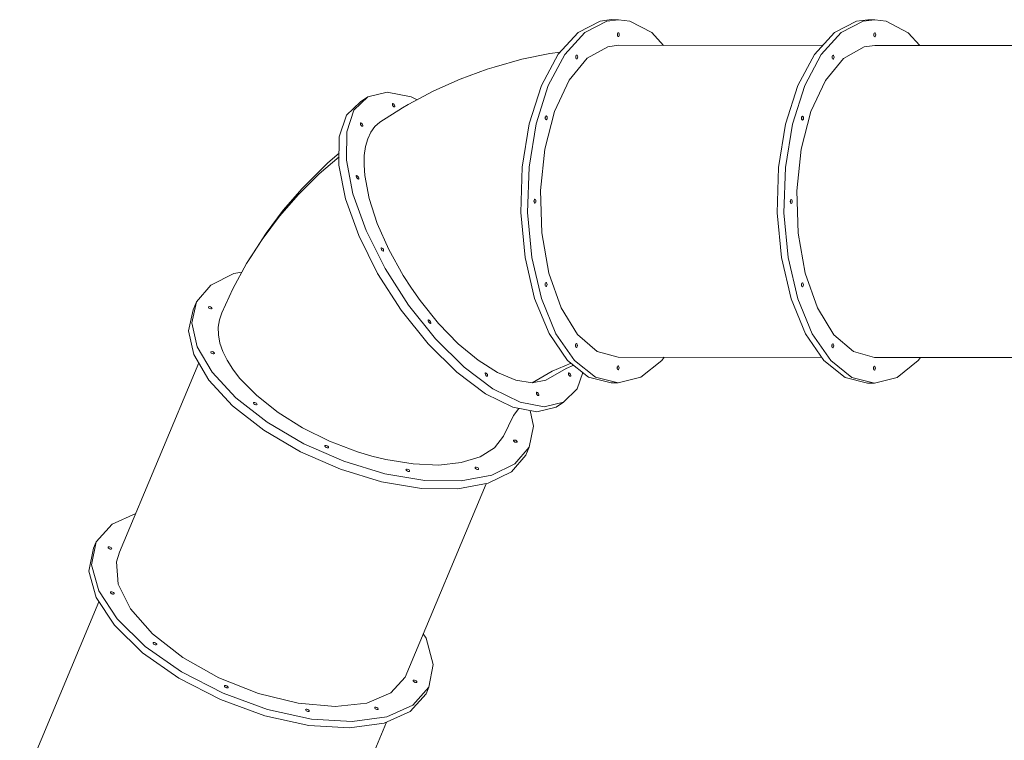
# Model space of a CAD drawing. Header units: inches. Extents: x -32 to 818, y -661 to 218.
# Tile 81 of 256: x 498.58 to 500.08, y 19.59 to 20.69. Entities that reach past the tile are written whole.
import ezdxf

# ---------------------------------------------------------------- set-up
doc = ezdxf.new("R2010")
doc.units = ezdxf.units.IN
doc.header["$LTSCALE"] = 0.01
doc.header["$MEASUREMENT"] = 0
doc.layers.add('_at_zabawki_', color=240, linetype='Continuous', lineweight=5)
doc.layers.add('_at_ŚCIEŻKI', color=7, linetype='Continuous', lineweight=15, true_color=0x444041)

# ---------------------------------------------------------------- blocks, each defined once
blk = doc.blocks.new('ZJEŻDŻALNIA+BUDYNEK')
at = {"layer": '_at_zabawki_', "linetype": 'Continuous'}
for p, q in [((-2.2883, -0.4551), (-2.3441, -0.4838)), ((-2.271, -0.4551), (-2.3268, -0.4838)), ((-2.2595, -0.4514), (-2.2883, -0.4551)), ((-2.2421, -0.4514), (-2.271, -0.4551)), ((-2.2421, -0.4514), (-2.2595, -0.4514)), ((-2.2133, -0.4551), (-2.2421, -0.4514)), ((-2.1575, -0.4838), (-2.2133, -0.4551)), ((-1.6388, -0.4551), (-1.6946, -0.4838)), ((-1.6214, -0.4551), (-1.6773, -0.4838)), ((-1.6099, -0.4514), (-1.6388, -0.4551)), ((-1.5926, -0.4514), (-1.6214, -0.4551)), ((-1.5926, -0.4514), (-1.6099, -0.4514)), ((-1.5638, -0.4551), (-1.5926, -0.4514)), ((-1.5079, -0.4838), (-1.5638, -0.4551)), ((-2.3441, -0.4838), (-2.3946, -0.5393)), ((-2.3268, -0.4838), (-2.3773, -0.5393)), ((-2.2446, -0.4894), (-2.2443, -0.4869)), ((-2.2443, -0.4919), (-2.2446, -0.4894)), ((-2.2443, -0.4869), (-2.2434, -0.4851)), ((-2.244, -0.4894), (-2.2443, -0.4869)), ((-2.2443, -0.4869), (-2.244, -0.4894)), ((-2.2443, -0.4919), (-2.244, -0.4894)), ((-2.244, -0.4894), (-2.2443, -0.4919)), ((-2.2434, -0.4938), (-2.2443, -0.4919)), ((-2.2434, -0.4851), (-2.2421, -0.4844)), ((-2.2421, -0.4944), (-2.2434, -0.4938)), ((-2.2409, -0.4851), (-2.2421, -0.4844)), ((-2.2421, -0.4944), (-2.2409, -0.4938)), ((-2.24, -0.4869), (-2.2409, -0.4851)), ((-2.2409, -0.4938), (-2.24, -0.4919)), ((-2.2396, -0.4894), (-2.24, -0.4869)), ((-2.24, -0.4919), (-2.2396, -0.4894)), ((-2.1277, -0.5164), (-2.1575, -0.4838)), ((-1.6946, -0.4838), (-1.7451, -0.5393)), ((-1.6773, -0.4838), (-1.7278, -0.5393)), ((-1.5951, -0.4894), (-1.5948, -0.4869)), ((-1.5948, -0.4919), (-1.5951, -0.4894)), ((-1.5948, -0.4869), (-1.5939, -0.4851)), ((-1.5948, -0.4869), (-1.5944, -0.4894)), ((-1.5944, -0.4894), (-1.5948, -0.4869)), ((-1.5944, -0.4894), (-1.5948, -0.4919)), ((-1.5948, -0.4919), (-1.5944, -0.4894)), ((-1.5939, -0.4938), (-1.5948, -0.4919)), ((-1.5939, -0.4851), (-1.5926, -0.4844)), ((-1.5926, -0.4944), (-1.5939, -0.4938)), ((-1.5914, -0.4851), (-1.5926, -0.4844)), ((-1.5926, -0.4944), (-1.5914, -0.4938)), ((-1.5905, -0.4869), (-1.5914, -0.4851)), ((-1.5914, -0.4938), (-1.5905, -0.4919)), ((-1.5901, -0.4894), (-1.5905, -0.4869)), ((-1.5905, -0.4919), (-1.5901, -0.4894)), ((-1.4782, -0.5164), (-1.5079, -0.4838)), ((-2.269, -0.5201), (-2.3208, -0.5491)), ((-2.2421, -0.5164), (-2.269, -0.5201)), ((-1.7243, -0.5164), (-2.2421, -0.5164)), ((-1.6195, -0.5201), (-1.6713, -0.5491)), ((-1.5926, -0.5164), (-1.6195, -0.5201)), ((-1.0772, -0.5164), (-1.5926, -0.5164)), ((-2.4158, -0.5371), (-2.4866, -0.5518)), ((-2.3946, -0.5393), (-2.4367, -0.6182)), ((-2.3773, -0.5393), (-2.4194, -0.6182)), ((-2.3896, -0.5337), (-2.4158, -0.5371)), ((-2.3501, -0.546), (-2.3498, -0.5435)), ((-2.3498, -0.5485), (-2.3501, -0.546)), ((-2.3498, -0.5435), (-2.3489, -0.5417)), ((-2.3495, -0.546), (-2.3498, -0.5435)), ((-2.3498, -0.5435), (-2.3495, -0.546)), ((-2.3498, -0.5485), (-2.3495, -0.546)), ((-2.3495, -0.546), (-2.3498, -0.5485)), ((-2.3489, -0.5503), (-2.3498, -0.5485)), ((-2.3489, -0.5417), (-2.3476, -0.541)), ((-2.3464, -0.5417), (-2.3476, -0.541)), ((-2.3455, -0.5435), (-2.3464, -0.5417)), ((-2.3464, -0.5503), (-2.3455, -0.5485)), ((-2.3451, -0.546), (-2.3455, -0.5435)), ((-2.3455, -0.5485), (-2.3451, -0.546)), ((-1.7451, -0.5393), (-1.7872, -0.6182)), ((-1.7278, -0.5393), (-1.7698, -0.6182)), ((-1.7006, -0.546), (-1.7003, -0.5435)), ((-1.7003, -0.5485), (-1.7006, -0.546)), ((-1.7003, -0.5435), (-1.6994, -0.5417)), ((-1.7003, -0.5435), (-1.6999, -0.546)), ((-1.6999, -0.546), (-1.7003, -0.5435)), ((-1.6999, -0.546), (-1.7003, -0.5485)), ((-1.7003, -0.5485), (-1.6999, -0.546)), ((-1.6994, -0.5503), (-1.7003, -0.5485)), ((-1.6994, -0.5417), (-1.6981, -0.541)), ((-1.6969, -0.5417), (-1.6981, -0.541)), ((-1.696, -0.5435), (-1.6969, -0.5417)), ((-1.6969, -0.5503), (-1.696, -0.5485)), ((-1.6956, -0.546), (-1.696, -0.5435)), ((-1.696, -0.5485), (-1.6956, -0.546)), ((-2.5565, -0.5717), (-2.574, -0.5771)), ((-2.4866, -0.5518), (-2.5565, -0.5717)), ((-2.3208, -0.5491), (-2.3668, -0.605)), ((-2.3476, -0.551), (-2.3489, -0.5503)), ((-2.3476, -0.551), (-2.3464, -0.5503)), ((-1.6713, -0.5491), (-1.7173, -0.605)), ((-1.6981, -0.551), (-1.6994, -0.5503)), ((-1.6981, -0.551), (-1.6969, -0.5503)), ((-2.574, -0.5771), (-2.6424, -0.602)), ((-2.6424, -0.602), (-2.7091, -0.632)), ((-2.4367, -0.6182), (-2.4676, -0.7156)), ((-2.4194, -0.6182), (-2.4502, -0.7156)), ((-2.3668, -0.605), (-2.4035, -0.6837)), ((-1.7872, -0.6182), (-1.818, -0.7156)), ((-1.7698, -0.6182), (-1.8007, -0.7156)), ((-1.7173, -0.605), (-1.754, -0.6837)), ((-2.9118, -0.6814), (-2.877, -0.6473)), ((-2.877, -0.6473), (-2.8957, -0.6598)), ((-2.8277, -0.6358), (-2.877, -0.6473)), ((-2.7669, -0.6473), (-2.8277, -0.6358)), ((-2.7091, -0.632), (-2.7741, -0.6668)), ((-2.7517, -0.6549), (-2.7669, -0.6473)), ((-2.8957, -0.6598), (-2.9305, -0.6939)), ((-2.8146, -0.6663), (-2.8145, -0.6648)), ((-2.8139, -0.6685), (-2.8146, -0.6663)), ((-2.8135, -0.6642), (-2.8145, -0.6648)), ((-2.8125, -0.6707), (-2.8139, -0.6685)), ((-2.812, -0.6648), (-2.8135, -0.6642)), ((-2.8107, -0.6723), (-2.8125, -0.6707)), ((-2.8103, -0.6663), (-2.812, -0.6648)), ((-2.8092, -0.6728), (-2.8107, -0.6723)), ((-2.8089, -0.6685), (-2.8103, -0.6663)), ((-2.8082, -0.6723), (-2.8092, -0.6728)), ((-2.8081, -0.6707), (-2.8089, -0.6685)), ((-2.8082, -0.6723), (-2.8081, -0.6707)), ((-2.7741, -0.6668), (-2.789, -0.6751)), ((-2.9305, -0.6939), (-2.9489, -0.7484)), ((-2.9301, -0.7359), (-2.9118, -0.6814)), ((-2.789, -0.6751), (-2.8465, -0.7112)), ((-2.4035, -0.6837), (-2.4282, -0.7792)), ((-2.4274, -0.7004), (-2.427, -0.6979)), ((-2.427, -0.6979), (-2.4261, -0.6961)), ((-2.4267, -0.7004), (-2.427, -0.6979)), ((-2.427, -0.6979), (-2.4267, -0.7004)), ((-2.4261, -0.6961), (-2.4249, -0.6954)), ((-2.4236, -0.6961), (-2.4249, -0.6954)), ((-2.4227, -0.6979), (-2.4236, -0.6961)), ((-2.4224, -0.7004), (-2.4227, -0.6979)), ((-1.754, -0.6837), (-1.7787, -0.7792)), ((-1.7778, -0.7004), (-1.7775, -0.6979)), ((-1.7775, -0.6979), (-1.7766, -0.6961)), ((-1.7775, -0.6979), (-1.7772, -0.7004)), ((-1.7772, -0.7004), (-1.7775, -0.6979)), ((-1.7766, -0.6961), (-1.7753, -0.6954)), ((-1.7741, -0.6961), (-1.7753, -0.6954)), ((-1.7732, -0.6979), (-1.7741, -0.6961)), ((-1.7728, -0.7004), (-1.7732, -0.6979)), ((-2.8956, -0.7153), (-2.8955, -0.7137)), ((-2.8949, -0.7175), (-2.8956, -0.7153)), ((-2.8946, -0.7131), (-2.8955, -0.7137)), ((-2.8935, -0.7196), (-2.8949, -0.7175)), ((-2.893, -0.7137), (-2.8946, -0.7131)), ((-2.8918, -0.7212), (-2.8935, -0.7196)), ((-2.8913, -0.7153), (-2.893, -0.7137)), ((-2.8902, -0.7218), (-2.8918, -0.7212)), ((-2.8899, -0.7175), (-2.8913, -0.7153)), ((-2.8893, -0.7212), (-2.8902, -0.7218)), ((-2.8891, -0.7196), (-2.8899, -0.7175)), ((-2.8893, -0.7212), (-2.8891, -0.7196)), ((-2.859, -0.7224), (-2.8692, -0.7365)), ((-2.8465, -0.7112), (-2.859, -0.7224)), ((-2.4676, -0.7156), (-2.4854, -0.8253)), ((-2.4502, -0.7156), (-2.4681, -0.8253)), ((-2.427, -0.7029), (-2.4274, -0.7004)), ((-2.427, -0.7029), (-2.4267, -0.7004)), ((-2.4267, -0.7004), (-2.427, -0.7029)), ((-2.4261, -0.7048), (-2.427, -0.7029)), ((-2.4249, -0.7054), (-2.4261, -0.7048)), ((-2.4249, -0.7054), (-2.4236, -0.7048)), ((-2.4236, -0.7048), (-2.4227, -0.7029)), ((-2.4227, -0.7029), (-2.4224, -0.7004)), ((-1.818, -0.7156), (-1.8359, -0.8253)), ((-1.8007, -0.7156), (-1.8185, -0.8253)), ((-1.7775, -0.7029), (-1.7778, -0.7004)), ((-1.7772, -0.7004), (-1.7775, -0.7029)), ((-1.7775, -0.7029), (-1.7772, -0.7004)), ((-1.7766, -0.7048), (-1.7775, -0.7029)), ((-1.7753, -0.7054), (-1.7766, -0.7048)), ((-1.7753, -0.7054), (-1.7741, -0.7048)), ((-1.7741, -0.7048), (-1.7732, -0.7029)), ((-1.7732, -0.7029), (-1.7728, -0.7004)), ((-2.9489, -0.7484), (-2.9497, -0.8203)), ((-2.9309, -0.8078), (-2.9301, -0.7359)), ((-2.8692, -0.7365), (-2.877, -0.7535)), ((-2.8825, -0.7732), (-2.8856, -0.7955)), ((-2.877, -0.7535), (-2.8825, -0.7732)), ((-2.9494, -0.79), (-2.9782, -0.8149)), ((-2.8856, -0.7955), (-2.8861, -0.82)), ((-2.4282, -0.7792), (-2.4392, -0.8845)), ((-1.7787, -0.7792), (-1.7897, -0.8845)), ((-2.9782, -0.8149), (-3.0301, -0.8665)), ((-2.9495, -0.7992), (-3, -0.8427)), ((-2.9497, -0.8203), (-2.933, -0.9053)), ((-2.9142, -0.8928), (-2.9309, -0.8078)), ((-2.8861, -0.82), (-2.8842, -0.8466)), ((-3, -0.8427), (-3.0523, -0.8947)), ((-2.906, -0.8491), (-2.9059, -0.8475)), ((-2.9049, -0.8469), (-2.9059, -0.8475)), ((-2.9034, -0.8475), (-2.9049, -0.8469)), ((-2.9017, -0.8491), (-2.9034, -0.8475)), ((-2.8842, -0.8466), (-2.8731, -0.9049)), ((-2.4854, -0.8253), (-2.489, -0.9403)), ((-2.4681, -0.8253), (-2.4717, -0.9403)), ((-1.8359, -0.8253), (-1.8395, -0.9403)), ((-1.8185, -0.8253), (-1.8222, -0.9403)), ((-3.0301, -0.8665), (-3.0426, -0.8793)), ((-2.9052, -0.8512), (-2.906, -0.8491)), ((-2.9038, -0.8534), (-2.9052, -0.8512)), ((-2.9021, -0.855), (-2.9038, -0.8534)), ((-2.9006, -0.8556), (-2.9021, -0.855)), ((-2.9002, -0.8512), (-2.9017, -0.8491)), ((-2.8996, -0.855), (-2.9006, -0.8556)), ((-2.8995, -0.8534), (-2.9002, -0.8512)), ((-2.8996, -0.855), (-2.8995, -0.8534)), ((-3.0523, -0.8947), (-3.1004, -0.95)), ((-3.0426, -0.8793), (-3.0907, -0.9346)), ((-2.8809, -0.986), (-2.9142, -0.8928)), ((-2.4392, -0.8845), (-2.4355, -0.9918)), ((-1.7897, -0.8845), (-1.786, -0.9918)), ((-2.933, -0.9053), (-2.8996, -0.9985)), ((-2.8731, -0.9049), (-2.8525, -0.9681)), ((-2.4556, -0.9114), (-2.4553, -0.9089)), ((-2.4553, -0.9139), (-2.4556, -0.9114)), ((-2.4553, -0.9089), (-2.4544, -0.9071)), ((-2.455, -0.9114), (-2.4553, -0.9089)), ((-2.4553, -0.9089), (-2.455, -0.9114)), ((-2.4553, -0.9139), (-2.455, -0.9114)), ((-2.455, -0.9114), (-2.4553, -0.9139)), ((-2.4544, -0.9158), (-2.4553, -0.9139)), ((-2.4544, -0.9071), (-2.4531, -0.9064)), ((-2.4531, -0.9164), (-2.4544, -0.9158)), ((-2.4519, -0.9071), (-2.4531, -0.9064)), ((-2.4531, -0.9164), (-2.4519, -0.9158)), ((-2.451, -0.9089), (-2.4519, -0.9071)), ((-2.4519, -0.9158), (-2.451, -0.9139)), ((-2.4506, -0.9114), (-2.451, -0.9089)), ((-2.451, -0.9139), (-2.4506, -0.9114)), ((-1.8061, -0.9114), (-1.8058, -0.9089)), ((-1.8058, -0.9139), (-1.8061, -0.9114)), ((-1.8058, -0.9089), (-1.8049, -0.9071)), ((-1.8058, -0.9089), (-1.8054, -0.9114)), ((-1.8054, -0.9114), (-1.8058, -0.9089)), ((-1.8054, -0.9114), (-1.8058, -0.9139)), ((-1.8058, -0.9139), (-1.8054, -0.9114)), ((-1.8049, -0.9158), (-1.8058, -0.9139)), ((-1.8049, -0.9071), (-1.8036, -0.9064)), ((-1.8036, -0.9164), (-1.8049, -0.9158)), ((-1.8024, -0.9071), (-1.8036, -0.9064)), ((-1.8036, -0.9164), (-1.8024, -0.9158)), ((-1.8015, -0.9089), (-1.8024, -0.9071)), ((-1.8024, -0.9158), (-1.8015, -0.9139)), ((-1.8011, -0.9114), (-1.8015, -0.9089)), ((-1.8015, -0.9139), (-1.8011, -0.9114)), ((-3.0907, -0.9346), (-3.1344, -0.993)), ((-2.489, -0.9403), (-2.4782, -1.0536)), ((-2.4717, -0.9403), (-2.4609, -1.0536)), ((-1.8395, -0.9403), (-1.8287, -1.0536)), ((-1.8222, -0.9403), (-1.8114, -1.0536)), ((-3.1004, -0.95), (-3.1443, -1.0085)), ((-2.8525, -0.9681), (-2.8234, -1.0339)), ((-3.1344, -0.993), (-3.1737, -1.0543)), ((-2.8329, -1.082), (-2.8809, -0.986)), ((-2.4355, -0.9918), (-2.4175, -1.0932)), ((-1.786, -0.9918), (-1.768, -1.0932)), ((-3.1443, -1.0085), (-3.1836, -1.0699)), ((-2.8996, -0.9985), (-2.8516, -1.0945)), ((-2.8429, -1.0318), (-2.8428, -1.0302)), ((-2.8421, -1.034), (-2.8429, -1.0318)), ((-2.8418, -1.0296), (-2.8428, -1.0302)), ((-2.8407, -1.0361), (-2.8421, -1.034)), ((-2.8403, -1.0302), (-2.8418, -1.0296)), ((-2.839, -1.0377), (-2.8407, -1.0361)), ((-2.8386, -1.0318), (-2.8403, -1.0302)), ((-2.8375, -1.0383), (-2.839, -1.0377)), ((-2.8371, -1.034), (-2.8386, -1.0318)), ((-2.8365, -1.0377), (-2.8375, -1.0383)), ((-2.8364, -1.0361), (-2.8371, -1.034)), ((-2.8365, -1.0377), (-2.8364, -1.0361)), ((-2.8234, -1.0339), (-2.7867, -1.0997)), ((-3.1836, -1.0699), (-3.2182, -1.1339)), ((-3.1737, -1.0543), (-3.1836, -1.0699)), ((-2.4782, -1.0536), (-2.4537, -1.1579)), ((-2.4609, -1.0536), (-2.4363, -1.1579)), ((-1.8287, -1.0536), (-1.8041, -1.1579)), ((-1.8114, -1.0536), (-1.7868, -1.1579)), ((-3.2158, -1.0953), (-3.2743, -1.1245)), ((-3.1953, -1.0915), (-3.2158, -1.0953)), ((-2.8516, -1.0945), (-2.7917, -1.1877)), ((-2.773, -1.1752), (-2.8329, -1.082)), ((-2.4175, -1.0932), (-2.3865, -1.1811)), ((-1.768, -1.0932), (-1.737, -1.1811)), ((-2.7867, -1.0997), (-2.766, -1.1318)), ((-2.4274, -1.1224), (-2.427, -1.1199)), ((-2.427, -1.1249), (-2.4274, -1.1224)), ((-2.427, -1.1199), (-2.4261, -1.1181)), ((-2.4267, -1.1224), (-2.427, -1.1199)), ((-2.427, -1.1199), (-2.4267, -1.1224)), ((-2.427, -1.1249), (-2.4267, -1.1224)), ((-2.4267, -1.1224), (-2.427, -1.1249)), ((-2.4261, -1.1181), (-2.4249, -1.1174)), ((-2.4236, -1.1181), (-2.4249, -1.1174)), ((-2.4227, -1.1199), (-2.4236, -1.1181)), ((-2.4224, -1.1224), (-2.4227, -1.1199)), ((-2.4227, -1.1249), (-2.4224, -1.1224)), ((-1.7778, -1.1224), (-1.7775, -1.1199)), ((-1.7775, -1.1249), (-1.7778, -1.1224)), ((-1.7775, -1.1199), (-1.7766, -1.1181)), ((-1.7775, -1.1199), (-1.7772, -1.1224)), ((-1.7772, -1.1224), (-1.7775, -1.1199)), ((-1.7772, -1.1224), (-1.7775, -1.1249)), ((-1.7775, -1.1249), (-1.7772, -1.1224)), ((-1.7766, -1.1181), (-1.7753, -1.1174)), ((-1.7741, -1.1181), (-1.7753, -1.1174)), ((-1.7732, -1.1199), (-1.7741, -1.1181)), ((-1.7728, -1.1224), (-1.7732, -1.1199)), ((-1.7732, -1.1249), (-1.7728, -1.1224)), ((-3.2743, -1.1245), (-3.3103, -1.1668)), ((-3.2182, -1.1339), (-3.2459, -1.1949)), ((-2.766, -1.1318), (-2.744, -1.163)), ((-2.4261, -1.1268), (-2.427, -1.1249)), ((-2.4249, -1.1274), (-2.4261, -1.1268)), ((-2.4249, -1.1274), (-2.4236, -1.1268)), ((-2.4236, -1.1268), (-2.4227, -1.1249)), ((-1.7766, -1.1268), (-1.7775, -1.1249)), ((-1.7753, -1.1274), (-1.7766, -1.1268)), ((-1.7753, -1.1274), (-1.7741, -1.1268)), ((-1.7741, -1.1268), (-1.7732, -1.1249)), ((-3.3219, -1.2198), (-3.3103, -1.1668)), ((-3.3103, -1.1668), (-3.3188, -1.187)), ((-2.744, -1.163), (-2.6969, -1.2213)), ((-2.4537, -1.1579), (-2.4169, -1.2468)), ((-2.4363, -1.1579), (-2.3996, -1.2468)), ((-1.8041, -1.1579), (-1.7674, -1.2468)), ((-1.7868, -1.1579), (-1.7501, -1.2468)), ((-3.3188, -1.187), (-3.3303, -1.24)), ((-3.2791, -1.1791), (-3.2803, -1.1799)), ((-3.2802, -1.1813), (-3.2803, -1.1799)), ((-3.2789, -1.1828), (-3.2802, -1.1813)), ((-3.277, -1.179), (-3.2791, -1.1791)), ((-3.2768, -1.1841), (-3.2789, -1.1828)), ((-3.2746, -1.1798), (-3.277, -1.179)), ((-3.2743, -1.1848), (-3.2768, -1.1841)), ((-3.2725, -1.181), (-3.2746, -1.1798)), ((-3.2723, -1.1847), (-3.2743, -1.1848)), ((-3.2712, -1.1826), (-3.2725, -1.181)), ((-3.2711, -1.1839), (-3.2723, -1.1847)), ((-3.2711, -1.1839), (-3.2712, -1.1826)), ((-3.2459, -1.1949), (-3.2524, -1.2122)), ((-2.7917, -1.1877), (-2.7235, -1.2727)), ((-2.7047, -1.2602), (-2.773, -1.1752)), ((-2.3865, -1.1811), (-2.3448, -1.2489)), ((-1.737, -1.1811), (-1.6952, -1.2489)), ((-3.3083, -1.2804), (-3.3219, -1.2198)), ((-3.2524, -1.2122), (-3.2555, -1.2308)), ((-2.7233, -1.2145), (-2.7231, -1.213)), ((-2.7225, -1.2167), (-2.7233, -1.2145)), ((-2.7222, -1.2124), (-2.7231, -1.213)), ((-2.7211, -1.2189), (-2.7225, -1.2167)), ((-2.7206, -1.213), (-2.7222, -1.2124)), ((-2.7194, -1.2205), (-2.7211, -1.2189)), ((-2.7189, -1.2145), (-2.7206, -1.213)), ((-2.7178, -1.221), (-2.7194, -1.2205)), ((-2.7175, -1.2167), (-2.7189, -1.2145)), ((-2.7169, -1.2205), (-2.7178, -1.221)), ((-2.7168, -1.2189), (-2.7175, -1.2167)), ((-2.7169, -1.2205), (-2.7168, -1.2189)), ((-2.6969, -1.2213), (-2.6471, -1.2724)), ((-3.3303, -1.24), (-3.3168, -1.3006)), ((-3.2555, -1.2308), (-3.255, -1.2506)), ((-2.4169, -1.2468), (-2.3703, -1.3145)), ((-2.3996, -1.2468), (-2.3529, -1.3145)), ((-1.7674, -1.2468), (-1.7207, -1.3145)), ((-1.7501, -1.2468), (-1.7034, -1.3145)), ((-3.255, -1.2506), (-3.251, -1.2713)), ((-3.251, -1.2713), (-3.2435, -1.2928)), ((-2.6321, -1.332), (-2.7047, -1.2602)), ((-2.3489, -1.2726), (-2.3476, -1.2719)), ((-2.3464, -1.2726), (-2.3476, -1.2719)), ((-2.3448, -1.2489), (-2.2954, -1.2918)), ((-1.6994, -1.2726), (-1.6981, -1.2719)), ((-1.6969, -1.2726), (-1.6981, -1.2719)), ((-1.6952, -1.2489), (-1.6459, -1.2918)), ((-3.2704, -1.345), (-3.3083, -1.2804)), ((-3.273, -1.2931), (-3.2742, -1.2939)), ((-3.2741, -1.2952), (-3.2742, -1.2939)), ((-3.2728, -1.2967), (-3.2741, -1.2952)), ((-3.2709, -1.293), (-3.273, -1.2931)), ((-3.2707, -1.298), (-3.2728, -1.2967)), ((-3.2685, -1.2937), (-3.2709, -1.293)), ((-3.2663, -1.295), (-3.2685, -1.2937)), ((-3.2651, -1.2965), (-3.2663, -1.295)), ((-3.265, -1.2979), (-3.2651, -1.2965)), ((-3.2435, -1.2928), (-3.2326, -1.3148)), ((-2.7235, -1.2727), (-2.6508, -1.3445)), ((-2.6471, -1.2724), (-2.5966, -1.3144)), ((-2.3501, -1.2769), (-2.3498, -1.2744)), ((-2.3498, -1.2794), (-2.3501, -1.2769)), ((-2.3498, -1.2744), (-2.3489, -1.2726)), ((-2.3495, -1.2769), (-2.3498, -1.2744)), ((-2.3498, -1.2744), (-2.3495, -1.2769)), ((-2.3498, -1.2794), (-2.3495, -1.2769)), ((-2.3495, -1.2769), (-2.3498, -1.2794)), ((-2.3489, -1.2812), (-2.3498, -1.2794)), ((-2.3476, -1.2819), (-2.3489, -1.2812)), ((-2.3476, -1.2819), (-2.3464, -1.2812)), ((-2.3455, -1.2744), (-2.3464, -1.2726)), ((-2.3464, -1.2812), (-2.3455, -1.2794)), ((-2.3451, -1.2769), (-2.3455, -1.2744)), ((-2.3455, -1.2794), (-2.3451, -1.2769)), ((-2.2954, -1.2918), (-2.2421, -1.3064)), ((-1.7006, -1.2769), (-1.7003, -1.2744)), ((-1.7003, -1.2794), (-1.7006, -1.2769)), ((-1.7003, -1.2744), (-1.6994, -1.2726)), ((-1.7003, -1.2744), (-1.6999, -1.2769)), ((-1.6999, -1.2769), (-1.7003, -1.2744)), ((-1.6999, -1.2769), (-1.7003, -1.2794)), ((-1.7003, -1.2794), (-1.6999, -1.2769)), ((-1.6994, -1.2812), (-1.7003, -1.2794)), ((-1.6981, -1.2819), (-1.6994, -1.2812)), ((-1.6981, -1.2819), (-1.6969, -1.2812)), ((-1.696, -1.2744), (-1.6969, -1.2726)), ((-1.6969, -1.2812), (-1.696, -1.2794)), ((-1.6956, -1.2769), (-1.696, -1.2744)), ((-1.696, -1.2794), (-1.6956, -1.2769)), ((-1.6459, -1.2918), (-1.5926, -1.3064)), ((-3.3046, -1.3213), (-3.5047, -1.8011)), ((-3.3168, -1.3006), (-3.2788, -1.3652)), ((-3.2682, -1.2987), (-3.2707, -1.298)), ((-3.2661, -1.2987), (-3.2682, -1.2987)), ((-3.265, -1.2979), (-3.2661, -1.2987)), ((-3.2326, -1.3148), (-3.2184, -1.3372)), ((-2.5966, -1.3144), (-2.5474, -1.3455)), ((-2.4091, -1.3415), (-2.3609, -1.3219)), ((-2.3703, -1.3145), (-2.3167, -1.357)), ((-2.3529, -1.3145), (-2.2993, -1.357)), ((-2.2421, -1.3064), (-1.7263, -1.3064)), ((-2.1849, -1.357), (-2.1313, -1.3145)), ((-2.1313, -1.3145), (-2.1258, -1.3064)), ((-1.7207, -1.3145), (-1.6671, -1.357)), ((-1.7034, -1.3145), (-1.6498, -1.357)), ((-1.5926, -1.3064), (-1.0772, -1.3064)), ((-1.5354, -1.357), (-1.4818, -1.3145)), ((-1.4818, -1.3145), (-1.4762, -1.3064)), ((-3.2103, -1.41), (-3.2704, -1.345)), ((-3.2184, -1.3372), (-3.201, -1.3597)), ((-2.6508, -1.3445), (-2.5779, -1.3991)), ((-2.5592, -1.3866), (-2.6321, -1.332)), ((-2.5791, -1.3483), (-2.579, -1.3467)), ((-2.5781, -1.3461), (-2.579, -1.3467)), ((-2.5765, -1.3467), (-2.5781, -1.3461)), ((-2.5748, -1.3483), (-2.5765, -1.3467)), ((-2.5474, -1.3455), (-2.5012, -1.3647)), ((-2.46, -1.3712), (-2.4091, -1.3415)), ((-2.4253, -1.3647), (-2.3737, -1.3347)), ((-2.3737, -1.3347), (-2.3546, -1.3269)), ((-2.3681, -1.3483), (-2.368, -1.3467)), ((-2.3671, -1.3461), (-2.368, -1.3467)), ((-2.3655, -1.3467), (-2.3671, -1.3461)), ((-2.3638, -1.3483), (-2.3655, -1.3467)), ((-2.3455, -1.3866), (-2.3316, -1.3452)), ((-2.2446, -1.3334), (-2.2443, -1.3309)), ((-2.2443, -1.3359), (-2.2446, -1.3334)), ((-2.2443, -1.3309), (-2.2434, -1.3291)), ((-2.244, -1.3334), (-2.2443, -1.3309)), ((-2.2443, -1.3309), (-2.244, -1.3334)), ((-2.2443, -1.3359), (-2.244, -1.3334)), ((-2.244, -1.3334), (-2.2443, -1.3359)), ((-2.2434, -1.3378), (-2.2443, -1.3359)), ((-2.2434, -1.3291), (-2.2421, -1.3284)), ((-2.2421, -1.3384), (-2.2434, -1.3378)), ((-2.2409, -1.3291), (-2.2421, -1.3284)), ((-2.2421, -1.3384), (-2.2409, -1.3378)), ((-2.24, -1.3309), (-2.2409, -1.3291)), ((-2.2409, -1.3378), (-2.24, -1.3359)), ((-2.2396, -1.3334), (-2.24, -1.3309)), ((-2.24, -1.3359), (-2.2396, -1.3334)), ((-1.5951, -1.3334), (-1.5948, -1.3309)), ((-1.5948, -1.3359), (-1.5951, -1.3334)), ((-1.5948, -1.3309), (-1.5939, -1.3291)), ((-1.5948, -1.3309), (-1.5944, -1.3334)), ((-1.5944, -1.3334), (-1.5948, -1.3309)), ((-1.5944, -1.3334), (-1.5948, -1.3359)), ((-1.5948, -1.3359), (-1.5944, -1.3334)), ((-1.5939, -1.3378), (-1.5948, -1.3359)), ((-1.5939, -1.3291), (-1.5926, -1.3284)), ((-1.5926, -1.3384), (-1.5939, -1.3378)), ((-1.5914, -1.3291), (-1.5926, -1.3284)), ((-1.5926, -1.3384), (-1.5914, -1.3378)), ((-1.5905, -1.3309), (-1.5914, -1.3291)), ((-1.5914, -1.3378), (-1.5905, -1.3359)), ((-1.5901, -1.3334), (-1.5905, -1.3309)), ((-1.5905, -1.3359), (-1.5901, -1.3334)), ((-3.2788, -1.3652), (-3.2187, -1.4302)), ((-3.201, -1.3597), (-3.1574, -1.4043)), ((-2.5784, -1.3505), (-2.5791, -1.3483)), ((-2.577, -1.3526), (-2.5784, -1.3505)), ((-2.5753, -1.3542), (-2.577, -1.3526)), ((-2.5737, -1.3548), (-2.5753, -1.3542)), ((-2.5734, -1.3505), (-2.5748, -1.3483)), ((-2.5728, -1.3542), (-2.5737, -1.3548)), ((-2.5726, -1.3526), (-2.5734, -1.3505)), ((-2.5728, -1.3542), (-2.5726, -1.3526)), ((-2.5012, -1.3647), (-2.46, -1.3712)), ((-2.46, -1.3712), (-2.4253, -1.3647)), ((-2.3674, -1.3505), (-2.3681, -1.3483)), ((-2.366, -1.3526), (-2.3674, -1.3505)), ((-2.3643, -1.3542), (-2.366, -1.3526)), ((-2.3627, -1.3548), (-2.3643, -1.3542)), ((-2.3624, -1.3505), (-2.3638, -1.3483)), ((-2.3618, -1.3542), (-2.3627, -1.3548)), ((-2.3616, -1.3526), (-2.3624, -1.3505)), ((-2.3618, -1.3542), (-2.3616, -1.3526)), ((-2.3167, -1.357), (-2.2595, -1.3714)), ((-2.2993, -1.357), (-2.2421, -1.3714)), ((-2.2595, -1.3714), (-2.2421, -1.3714)), ((-2.2421, -1.3714), (-2.1849, -1.357)), ((-1.6671, -1.357), (-1.6099, -1.3714)), ((-1.6498, -1.357), (-1.5926, -1.3714)), ((-1.6099, -1.3714), (-1.5926, -1.3714)), ((-1.5926, -1.3714), (-1.5354, -1.357)), ((-2.4903, -1.4206), (-2.5592, -1.3866)), ((-2.4492, -1.3973), (-2.449, -1.3957)), ((-2.4481, -1.3951), (-2.449, -1.3957)), ((-2.4465, -1.3957), (-2.4481, -1.3951)), ((-2.4448, -1.3973), (-2.4465, -1.3957)), ((-2.3803, -1.4206), (-2.3455, -1.3866)), ((-3.1315, -1.4715), (-3.2103, -1.41)), ((-3.1649, -1.4217), (-3.1661, -1.4225)), ((-3.1628, -1.4216), (-3.1649, -1.4217)), ((-3.1604, -1.4223), (-3.1628, -1.4216)), ((-3.1574, -1.4043), (-3.1035, -1.4467)), ((-2.5779, -1.3991), (-2.5091, -1.4331)), ((-2.4295, -1.4322), (-2.4903, -1.4206)), ((-2.4484, -1.3994), (-2.4492, -1.3973)), ((-2.447, -1.4016), (-2.4484, -1.3994)), ((-2.4453, -1.4032), (-2.447, -1.4016)), ((-2.4437, -1.4038), (-2.4453, -1.4032)), ((-2.4434, -1.3994), (-2.4448, -1.3973)), ((-2.4428, -1.4032), (-2.4437, -1.4038)), ((-2.4427, -1.4016), (-2.4434, -1.3994)), ((-2.4428, -1.4032), (-2.4427, -1.4016)), ((-2.3803, -1.4206), (-2.4295, -1.4322)), ((-2.399, -1.4331), (-2.3803, -1.4206)), ((-3.2187, -1.4302), (-3.1399, -1.4917)), ((-3.166, -1.4238), (-3.1661, -1.4225)), ((-3.1647, -1.4253), (-3.166, -1.4238)), ((-3.1626, -1.4266), (-3.1647, -1.4253)), ((-3.1601, -1.4273), (-3.1626, -1.4266)), ((-3.1583, -1.4236), (-3.1604, -1.4223)), ((-3.1581, -1.4273), (-3.1601, -1.4273)), ((-3.157, -1.4251), (-3.1583, -1.4236)), ((-3.1569, -1.4265), (-3.1581, -1.4273)), ((-3.1569, -1.4265), (-3.157, -1.4251)), ((-3.1035, -1.4467), (-3.0414, -1.4855)), ((-2.5091, -1.4331), (-2.4483, -1.4447)), ((-2.5067, -1.4545), (-2.4939, -1.436)), ((-2.4561, -1.4812), (-2.465, -1.4415)), ((-2.4483, -1.4447), (-2.399, -1.4331)), ((-3.0386, -1.526), (-3.1315, -1.4715)), ((-2.5322, -1.5061), (-2.5067, -1.4545)), ((-3.1399, -1.4917), (-3.0471, -1.5462)), ((-3.0414, -1.4855), (-2.9734, -1.5191)), ((-2.4677, -1.5342), (-2.4561, -1.4812)), ((-2.9734, -1.5191), (-2.9021, -1.5462)), ((-2.5555, -1.536), (-2.5322, -1.5061)), ((-2.5058, -1.5163), (-2.5069, -1.5171)), ((-2.5069, -1.5185), (-2.5069, -1.5171)), ((-2.5056, -1.52), (-2.5069, -1.5185)), ((-2.5037, -1.5162), (-2.5058, -1.5163)), ((-2.5034, -1.5213), (-2.5056, -1.52)), ((-2.5013, -1.5169), (-2.5037, -1.5162)), ((-2.501, -1.522), (-2.5034, -1.5213)), ((-2.4991, -1.5182), (-2.5013, -1.5169)), ((-2.4979, -1.5198), (-2.4991, -1.5182)), ((-2.4978, -1.5211), (-2.4989, -1.5219)), ((-2.4978, -1.5211), (-2.4979, -1.5198)), ((-3.0471, -1.5462), (-2.9455, -1.5905)), ((-2.9371, -1.5703), (-3.0386, -1.526)), ((-2.9838, -1.5304), (-2.985, -1.5312)), ((-2.9849, -1.5326), (-2.985, -1.5312)), ((-2.9836, -1.5341), (-2.9849, -1.5326)), ((-2.9817, -1.5304), (-2.9838, -1.5304)), ((-2.9815, -1.5354), (-2.9836, -1.5341)), ((-2.9793, -1.5311), (-2.9817, -1.5304)), ((-2.979, -1.5361), (-2.9815, -1.5354)), ((-2.9772, -1.5324), (-2.9793, -1.5311)), ((-2.977, -1.5361), (-2.979, -1.5361)), ((-2.9759, -1.5339), (-2.9772, -1.5324)), ((-2.9758, -1.5352), (-2.977, -1.5361)), ((-2.9758, -1.5352), (-2.9759, -1.5339)), ((-2.9021, -1.5462), (-2.8662, -1.557)), ((-2.5916, -1.5588), (-2.5555, -1.536)), ((-2.4677, -1.5342), (-2.5038, -1.5765)), ((-2.4989, -1.5219), (-2.501, -1.522)), ((-2.4761, -1.5544), (-2.4677, -1.5342)), ((-2.8327, -1.6018), (-2.9371, -1.5703)), ((-2.8662, -1.557), (-2.8304, -1.5658)), ((-2.8304, -1.5658), (-2.7609, -1.5771)), ((-2.6392, -1.5735), (-2.5916, -1.5588)), ((-2.5122, -1.5967), (-2.4761, -1.5544)), ((-2.9455, -1.5905), (-2.8411, -1.622)), ((-2.7782, -1.5902), (-2.7794, -1.5911)), ((-2.7793, -1.5924), (-2.7794, -1.5911)), ((-2.778, -1.5939), (-2.7793, -1.5924)), ((-2.7762, -1.5902), (-2.7782, -1.5902)), ((-2.7759, -1.5952), (-2.778, -1.5939)), ((-2.7737, -1.5909), (-2.7762, -1.5902)), ((-2.7735, -1.5959), (-2.7759, -1.5952)), ((-2.7716, -1.5922), (-2.7737, -1.5909)), ((-2.7714, -1.5959), (-2.7735, -1.5959)), ((-2.7703, -1.5937), (-2.7716, -1.5922)), ((-2.7702, -1.5951), (-2.7714, -1.5959)), ((-2.7702, -1.5951), (-2.7703, -1.5937)), ((-2.7609, -1.5771), (-2.6964, -1.5798)), ((-2.6964, -1.5798), (-2.6392, -1.5735)), ((-2.6033, -1.5851), (-2.6044, -1.5859)), ((-2.6044, -1.5872), (-2.6044, -1.5859)), ((-2.6031, -1.5888), (-2.6044, -1.5872)), ((-2.6012, -1.585), (-2.6033, -1.5851)), ((-2.6009, -1.5901), (-2.6031, -1.5888)), ((-2.5988, -1.5857), (-2.6012, -1.585)), ((-2.5985, -1.5908), (-2.6009, -1.5901)), ((-2.5966, -1.587), (-2.5988, -1.5857)), ((-2.5964, -1.5907), (-2.5985, -1.5908)), ((-2.5953, -1.5885), (-2.5966, -1.587)), ((-2.5953, -1.5899), (-2.5964, -1.5907)), ((-2.5953, -1.5899), (-2.5953, -1.5885)), ((-2.5038, -1.5765), (-2.5622, -1.6057)), ((-2.7316, -1.6187), (-2.8327, -1.6018)), ((-2.6397, -1.62), (-2.7316, -1.6187)), ((-2.5622, -1.6057), (-2.6397, -1.62)), ((-2.5707, -1.6259), (-2.5122, -1.5967)), ((-2.8411, -1.622), (-2.7401, -1.6389)), ((-2.7809, -2.1168), (-2.5766, -1.627)), ((-2.7401, -1.6389), (-2.6481, -1.6402)), ((-2.6481, -1.6402), (-2.5707, -1.6259)), ((-3.4637, -1.7027), (-3.5241, -1.7299)), ((-3.5241, -1.7299), (-3.5643, -1.7752)), ((-3.571, -1.7913), (-3.5824, -1.8491)), ((-3.5643, -1.7752), (-3.5757, -1.833)), ((-3.5643, -1.7752), (-3.571, -1.7913)), ((-3.5329, -1.7875), (-3.534, -1.7884)), ((-3.534, -1.7897), (-3.534, -1.7884)), ((-3.5327, -1.7912), (-3.534, -1.7897)), ((-3.5308, -1.7875), (-3.5329, -1.7875)), ((-3.5305, -1.7925), (-3.5327, -1.7912)), ((-3.5301, -1.7922), (-3.5319, -1.7917)), ((-3.5319, -1.7917), (-3.5301, -1.7922)), ((-3.5284, -1.7882), (-3.5308, -1.7875)), ((-3.5281, -1.7932), (-3.5305, -1.7925)), ((-3.5287, -1.7931), (-3.5301, -1.7922)), ((-3.5301, -1.7922), (-3.5287, -1.7931)), ((-3.5262, -1.7895), (-3.5284, -1.7882)), ((-3.526, -1.7932), (-3.5281, -1.7932)), ((-3.525, -1.791), (-3.5262, -1.7895)), ((-3.5249, -1.7923), (-3.526, -1.7932)), ((-3.5249, -1.7923), (-3.525, -1.791)), ((-3.5047, -1.8011), (-3.513, -1.8259)), ((-3.5757, -1.833), (-3.5576, -1.8994)), ((-3.513, -1.8259), (-3.5088, -1.8823)), ((-3.5824, -1.8491), (-3.5644, -1.9155)), ((-3.5088, -1.8823), (-3.4775, -1.9445)), ((-3.5644, -1.9155), (-3.518, -1.986)), ((-3.5576, -1.8994), (-3.5113, -1.9698)), ((-3.5268, -1.9015), (-3.5279, -1.9023)), ((-3.5279, -1.9037), (-3.5279, -1.9023)), ((-3.5266, -1.9052), (-3.5279, -1.9037)), ((-3.5247, -1.9014), (-3.5268, -1.9015)), ((-3.5244, -1.9065), (-3.5266, -1.9052)), ((-3.5239, -1.9062), (-3.5258, -1.9056)), ((-3.5258, -1.9056), (-3.5239, -1.9062)), ((-3.5223, -1.9021), (-3.5247, -1.9014)), ((-3.522, -1.9072), (-3.5244, -1.9065)), ((-3.5226, -1.907), (-3.5239, -1.9062)), ((-3.5239, -1.9062), (-3.5226, -1.907)), ((-3.5201, -1.9034), (-3.5223, -1.9021)), ((-3.5199, -1.9071), (-3.522, -1.9072)), ((-3.5188, -1.905), (-3.5201, -1.9034)), ((-3.5188, -1.9063), (-3.5199, -1.9071)), ((-3.5188, -1.9063), (-3.5188, -1.905)), ((-3.5571, -1.9266), (-3.7575, -2.4071)), ((-3.4775, -1.9445), (-3.4214, -2.0077)), ((-3.5113, -1.9698), (-3.4398, -2.0396)), ((-3.518, -1.986), (-3.4465, -2.0557)), ((-3.4214, -2.0077), (-3.3446, -2.0673)), ((-2.728, -2.0185), (-2.7353, -2.0074)), ((-2.7099, -2.0849), (-2.728, -2.0185)), ((-3.4398, -2.0396), (-3.3481, -2.1038)), ((-3.4187, -2.0301), (-3.4198, -2.0309)), ((-3.4198, -2.0323), (-3.4198, -2.0309)), ((-3.4185, -2.0338), (-3.4198, -2.0323)), ((-3.4166, -2.03), (-3.4187, -2.0301)), ((-3.4163, -2.0351), (-3.4185, -2.0338)), ((-3.4159, -2.0348), (-3.4177, -2.0342)), ((-3.4177, -2.0342), (-3.4159, -2.0348)), ((-3.4142, -2.0307), (-3.4166, -2.03)), ((-3.4139, -2.0358), (-3.4163, -2.0351)), ((-3.4145, -2.0356), (-3.4159, -2.0348)), ((-3.4159, -2.0348), (-3.4145, -2.0356)), ((-3.412, -2.032), (-3.4142, -2.0307)), ((-3.4118, -2.0357), (-3.4139, -2.0358)), ((-3.4107, -2.0335), (-3.412, -2.032)), ((-3.4107, -2.0349), (-3.4118, -2.0357)), ((-3.4107, -2.0349), (-3.4107, -2.0335)), ((-3.4465, -2.0557), (-3.3548, -2.1199)), ((-3.3446, -2.0673), (-3.2528, -2.1188)), ((-2.7213, -2.1427), (-2.7099, -2.0849)), ((-3.3548, -2.1199), (-3.2491, -2.1743)), ((-3.3481, -2.1038), (-3.2424, -2.1581)), ((-3.2528, -2.1188), (-3.1529, -2.1585)), ((-2.8174, -2.1571), (-2.7809, -2.1168)), ((-3.2376, -2.1389), (-3.2387, -2.1397)), ((-3.2387, -2.141), (-3.2387, -2.1397)), ((-3.2374, -2.1426), (-3.2387, -2.141)), ((-3.2355, -2.1388), (-3.2376, -2.1389)), ((-3.2352, -2.1438), (-3.2374, -2.1426)), ((-3.2348, -2.1436), (-3.2366, -2.143)), ((-3.2366, -2.143), (-3.2348, -2.1436)), ((-3.2331, -2.1395), (-3.2355, -2.1388)), ((-3.2328, -2.1446), (-3.2352, -2.1438)), ((-3.2334, -2.1444), (-3.2348, -2.1436)), ((-3.2348, -2.1436), (-3.2334, -2.1444)), ((-3.2309, -2.1408), (-3.2331, -2.1395)), ((-3.2307, -2.1445), (-3.2328, -2.1446)), ((-3.2297, -2.1423), (-3.2309, -2.1408)), ((-3.2296, -2.1437), (-3.2307, -2.1445)), ((-3.2296, -2.1437), (-3.2297, -2.1423)), ((-2.7615, -2.188), (-2.7213, -2.1427)), ((-2.7596, -2.1247), (-2.7607, -2.1255)), ((-2.7606, -2.1269), (-2.7607, -2.1255)), ((-2.7594, -2.1284), (-2.7606, -2.1269)), ((-2.7575, -2.1247), (-2.7596, -2.1247)), ((-2.7572, -2.1297), (-2.7594, -2.1284)), ((-2.7567, -2.1294), (-2.7586, -2.1289)), ((-2.7586, -2.1289), (-2.7567, -2.1294)), ((-2.7551, -2.1254), (-2.7575, -2.1247)), ((-2.7548, -2.1304), (-2.7572, -2.1297)), ((-2.7554, -2.1303), (-2.7567, -2.1294)), ((-2.7567, -2.1294), (-2.7554, -2.1303)), ((-2.7529, -2.1267), (-2.7551, -2.1254)), ((-2.7527, -2.1304), (-2.7548, -2.1304)), ((-2.7516, -2.1282), (-2.7529, -2.1267)), ((-2.7516, -2.1295), (-2.7527, -2.1304)), ((-2.7516, -2.1295), (-2.7516, -2.1282)), ((-2.7281, -2.1589), (-2.7213, -2.1427)), ((-3.2424, -2.1581), (-3.1299, -2.1989)), ((-3.1529, -2.1585), (-3.0522, -2.1834)), ((-2.878, -2.1827), (-2.8174, -2.1571)), ((-2.7682, -2.2042), (-2.7281, -2.1589)), ((-3.2491, -2.1743), (-3.1367, -2.2151)), ((-3.0522, -2.1834), (-2.9583, -2.1917)), ((-2.9583, -2.1917), (-2.878, -2.1827)), ((-2.857, -2.1935), (-2.8582, -2.1943)), ((-2.8581, -2.1957), (-2.8582, -2.1943)), ((-2.855, -2.1934), (-2.857, -2.1935)), ((-2.8525, -2.1942), (-2.855, -2.1934)), ((-2.8504, -2.1954), (-2.8525, -2.1942)), ((-2.8276, -2.2177), (-2.7615, -2.188)), ((-3.1367, -2.2151), (-3.0251, -2.2395)), ((-3.1299, -2.1989), (-3.0183, -2.2233)), ((-3.032, -2.1987), (-3.0332, -2.1995)), ((-3.0331, -2.2008), (-3.0332, -2.1995)), ((-3.0318, -2.2024), (-3.0331, -2.2008)), ((-3.0299, -2.1986), (-3.032, -2.1987)), ((-3.0297, -2.2037), (-3.0318, -2.2024)), ((-3.0292, -2.2034), (-3.0311, -2.2028)), ((-3.0311, -2.2028), (-3.0292, -2.2034)), ((-3.0275, -2.1993), (-3.0299, -2.1986)), ((-3.0272, -2.2044), (-3.0297, -2.2037)), ((-3.0278, -2.2042), (-3.0292, -2.2034)), ((-3.0292, -2.2034), (-3.0278, -2.2042)), ((-3.0254, -2.2006), (-3.0275, -2.1993)), ((-3.0252, -2.2043), (-3.0272, -2.2044)), ((-3.0241, -2.2021), (-3.0254, -2.2006)), ((-3.024, -2.2035), (-3.0252, -2.2043)), ((-3.024, -2.2035), (-3.0241, -2.2021)), ((-2.9152, -2.2297), (-2.8276, -2.2177)), ((-2.8569, -2.1972), (-2.8581, -2.1957)), ((-2.8547, -2.1985), (-2.8569, -2.1972)), ((-2.8542, -2.1982), (-2.8561, -2.1977)), ((-2.8561, -2.1977), (-2.8542, -2.1982)), ((-2.8523, -2.1992), (-2.8547, -2.1985)), ((-2.8528, -2.199), (-2.8542, -2.1982)), ((-2.8542, -2.1982), (-2.8528, -2.199)), ((-2.8502, -2.1991), (-2.8523, -2.1992)), ((-2.8491, -2.197), (-2.8504, -2.1954)), ((-2.849, -2.1983), (-2.8502, -2.1991)), ((-2.849, -2.1983), (-2.8491, -2.197)), ((-2.8343, -2.2339), (-2.7682, -2.2042)), ((-3.0336, -2.7228), (-2.8287, -2.2313)), ((-3.0251, -2.2395), (-2.9219, -2.2459)), ((-3.0183, -2.2233), (-2.9152, -2.2297)), ((-2.9219, -2.2459), (-2.8343, -2.2339))]:
    blk.add_line(p, q, dxfattribs=at)

msp = doc.modelspace()

# ---------------------------------------------------------------- block references
at = {"layer": '_at_ŚCIEŻKI', "xscale": 0.6000000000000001, "yscale": 0.6000000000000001, "zscale": 0.6000000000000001, "rotation": 359.9583638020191}
msp.add_blockref('ZJEŻDŻALNIA+BUDYNEK', (500.8386, 20.9591), dxfattribs=at)

doc.saveas('drawing.dxf')
